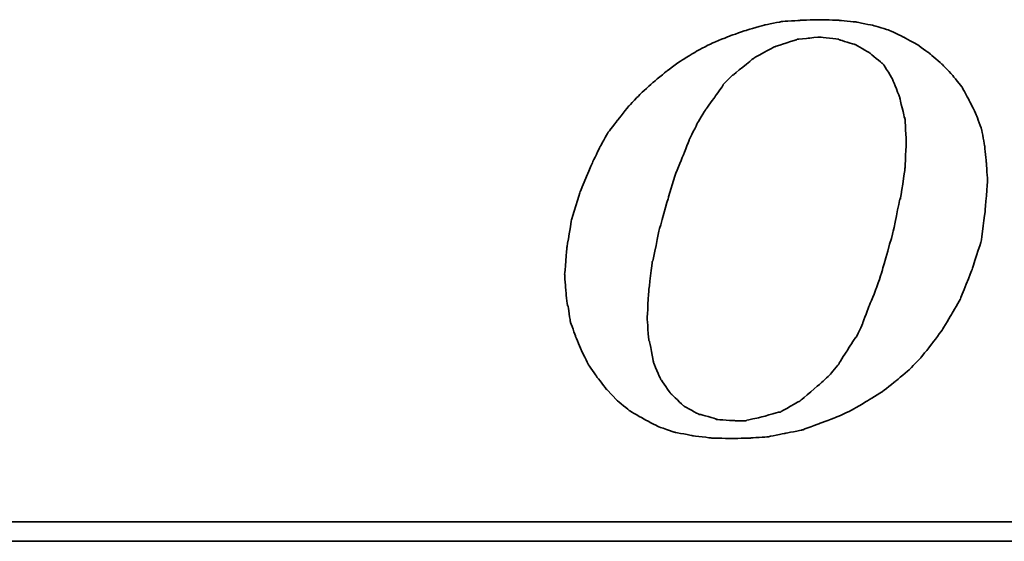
# Model space of a CAD drawing. Header units: millimetres. Extents: x 148 to 541, y 116 to 236.
# Tile 37 of 55: x 443.11 to 449.51, y 152.03 to 155.42. Entities that reach past the tile are written whole.
import ezdxf

# ---------------------------------------------------------------- set-up
doc = ezdxf.new("R2010")
doc.units = ezdxf.units.MM
doc.header["$LTSCALE"] = 0.1
doc.layers.add('DIM', color=4, linetype='CONTINUOUS')
doc.layers.add('layer 1', color=7, linetype='CONTINUOUS')

# ---------------------------------------------------------------- blocks, each defined once
blk = doc.blocks.new('TBI MOTION logo(完整正式版)')
at = {"layer": 'layer 1', "color": 22, "lineweight": 35}
for points, knots in [([(-11.34375, -6.98375), (-11.34375, -6.98375), (-10.91375, -7.43875), (-10.91375, -7.43875), (-10.91375, -7.43875), (-10.91375, -7.43875), (-10.38625, -7.87125), (-10.38625, -7.87125), (-10.38625, -7.87125), (-10.38625, -7.87125), (-9.81125, -8.20375), (-9.81125, -8.20375), (-9.81125, -8.20375), (-9.81125, -8.20375), (-9.21125, -8.51875), (-9.21125, -8.51875), (-9.21125, -8.51875), (-9.21125, -8.51875), (-8.51625, -8.75875), (-8.51625, -8.75875), (-8.51625, -8.75875), (-8.51625, -8.75875), (-7.77125, -8.90375), (-7.77125, -8.90375), (-7.77125, -8.90375), (-7.77125, -8.90375), (-6.97875, -8.99875), (-6.97875, -8.99875), (-6.97875, -8.99875), (-6.97875, -8.99875), (-6.14125, -9.02375), (-6.14125, -9.02375), (-6.14125, -9.02375), (-6.14125, -9.02375), (-5.37125, -8.99875), (-5.37125, -8.99875), (-5.37125, -8.99875), (-5.37125, -8.99875), (-4.65375, -8.94875), (-4.65375, -8.94875), (-4.65375, -8.94875), (-4.65375, -8.94875), (-3.93375, -8.80625), (-3.93375, -8.80625), (-3.93375, -8.80625), (-3.93375, -8.80625), (-3.21375, -8.66375), (-3.21375, -8.66375), (-3.21375, -8.66375), (-3.21375, -8.66375), (-2.49375, -8.39875), (-2.49375, -8.39875), (-2.49375, -8.39875), (-2.49375, -8.39875), (-1.79875, -8.13375), (-1.79875, -8.13375), (-1.79875, -8.13375), (-1.79875, -8.13375), (-1.17375, -7.84375), (-1.17375, -7.84375), (-1.17375, -7.84375), (-1.17375, -7.84375), (-0.52375, -7.46375), (-0.52375, -7.46375), (-0.52375, -7.46375), (-0.52375, -7.46375), (0.10124, -7.07875), (0.10124, -7.07875), (0.10124, -7.07875), (0.10124, -7.07875), (0.67625, -6.62375), (0.67625, -6.62375), (0.67625, -6.62375), (0.67625, -6.62375), (1.24874, -6.14375), (1.24874, -6.14375), (1.24874, -6.14375), (1.24874, -6.14375), (1.72874, -5.64125), (1.72874, -5.64125), (1.72874, -5.64125), (1.72874, -5.64125), (2.18624, -5.06375), (2.18624, -5.06375), (2.18624, -5.06375), (2.18624, -5.06375), (2.61625, -4.48874), (2.61625, -4.48874), (2.61625, -4.48874), (2.61625, -4.48874), (3.00125, -3.83874), (3.00125, -3.83874), (3.00125, -3.83874), (3.00125, -3.83874), (3.36124, -3.21374), (3.36124, -3.21374), (3.36124, -3.21374), (3.36124, -3.21374), (3.84374, -1.99125), (3.84374, -1.99125), (3.84374, -1.99125), (3.84374, -1.99125), (4.22625, -0.81875), (4.22625, -0.81875), (4.22625, -0.81875), (4.22625, -0.81875), (4.39125, 0.45624), (4.39125, 0.45624), (4.39125, 0.45624), (4.39125, 0.45624), (4.48874, 1.70124), (4.48874, 1.70124), (4.48874, 1.70124), (4.48874, 1.70124), (4.43874, 2.44625), (4.43874, 2.44625), (4.43874, 2.44625), (4.43874, 2.44625), (4.36874, 3.14125), (4.36874, 3.14125), (4.36874, 3.14125), (4.36874, 3.14125), (4.25125, 3.81125), (4.25125, 3.81125), (4.25125, 3.81125), (4.25125, 3.81125), (4.03124, 4.41125), (4.03124, 4.41125), (4.03124, 4.41125), (4.03124, 4.41125), (3.74374, 5.01125), (3.74374, 5.01125), (3.74374, 5.01125), (3.74374, 5.01125), (3.43124, 5.58875), (3.43124, 5.58875), (3.43124, 5.58875), (3.43124, 5.58875), (3.02625, 6.09125), (3.02625, 6.09125), (3.02625, 6.09125), (3.02625, 6.09125), (2.59374, 6.54875), (2.59374, 6.54875), (2.59374, 6.54875), (2.59374, 6.54875), (2.09124, 6.98125), (2.09124, 6.98125), (2.09124, 6.98125), (2.09124, 6.98125), (1.56124, 7.36625), (1.56124, 7.36625), (1.56124, 7.36625), (1.56124, 7.36625), (0.98624, 7.67625), (0.98624, 7.67625), (0.98624, 7.67625), (0.98624, 7.67625), (0.38624, 7.96375), (0.38624, 7.96375), (0.38624, 7.96375), (0.38624, 7.96375), (-0.25875, 8.15625), (-0.25875, 8.15625), (-0.25875, 8.15625), (-0.25875, 8.15625), (-0.98125, 8.30125), (-0.98125, 8.30125), (-0.98125, 8.30125), (-0.98125, 8.30125), (-1.70124, 8.37125), (-1.70124, 8.37125), (-1.70124, 8.37125), (-1.70124, 8.37125), (-2.49375, 8.39624), (-2.49375, 8.39624), (-2.49375, 8.39624), (-2.49375, 8.39624), (-3.28625, 8.37125), (-3.28625, 8.37125), (-3.28625, 8.37125), (-3.28625, 8.37125), (-4.05125, 8.32125), (-4.05125, 8.32125), (-4.05125, 8.32125), (-4.05125, 8.32125), (-4.77375, 8.18125), (-4.77375, 8.18125), (-4.77375, 8.18125), (-4.77375, 8.18125), (-5.51625, 7.96375), (-5.51625, 7.96375), (-5.51625, 7.96375), (-5.51625, 7.96375), (-6.21125, 7.72625), (-6.21125, 7.72625), (-6.21125, 7.72625), (-6.21125, 7.72625), (-6.92875, 7.43625), (-6.92875, 7.43625), (-6.92875, 7.43625), (-6.92875, 7.43625), (-7.57875, 7.10125), (-7.57875, 7.10125), (-7.57875, 7.10125), (-7.57875, 7.10125), (-8.24875, 6.69125), (-8.24875, 6.69125), (-8.24875, 6.69125), (-8.24875, 6.69125), (-8.84875, 6.26125), (-8.84875, 6.26125), (-8.84875, 6.26125), (-8.84875, 6.26125), (-9.42625, 5.78125), (-9.42625, 5.78125), (-9.42625, 5.78125), (-9.42625, 5.78125), (-9.95375, 5.30125), (-9.95375, 5.30125), (-9.95375, 5.30125), (-9.95375, 5.30125), (-10.43375, 4.79624), (-10.43375, 4.79624), (-10.43375, 4.79624), (-10.43375, 4.79624), (-10.88875, 4.22125), (-10.88875, 4.22125), (-10.88875, 4.22125), (-10.88875, 4.22125), (-11.29875, 3.69375), (-11.29875, 3.69375), (-11.29875, 3.69375), (-11.29875, 3.69375), (-11.63375, 3.09125), (-11.63375, 3.09125), (-11.63375, 3.09125), (-11.63375, 3.09125), (-11.91875, 2.49625), (-11.91875, 2.49625), (-11.91875, 2.49625), (-11.91875, 2.49625), (-12.44875, 1.24625), (-12.44875, 1.24625), (-12.44875, 1.24625), (-12.44875, 1.24625), (-12.80875, 0.06874), (-12.80875, 0.06874), (-12.80875, 0.06874), (-12.80875, 0.06874), (-12.99875, -1.07875), (-12.99875, -1.07875), (-12.99875, -1.07875), (-12.99875, -1.07875), (-13.09375, -2.18375), (-13.09375, -2.18375), (-13.09375, -2.18375), (-13.09375, -2.18375), (-13.04875, -2.85375), (-13.04875, -2.85375), (-13.04875, -2.85375), (-13.04875, -2.85375), (-12.97375, -3.50375), (-12.97375, -3.50375), (-12.97375, -3.50375), (-12.97375, -3.50375), (-12.95375, -3.50375), (-12.95375, -3.50375), (-12.95375, -3.50375), (-12.95375, -3.50375), (-12.85375, -4.17375), (-12.85375, -4.17375), (-12.85375, -4.17375), (-12.85375, -4.17375), (-12.63875, -4.77624), (-12.63875, -4.77624), (-12.63875, -4.77624), (-12.63875, -4.77624), (-12.39875, -5.35125), (-12.39875, -5.35125), (-12.39875, -5.35125), (-12.39875, -5.35125), (-12.11375, -5.92875), (-12.11375, -5.92875), (-12.11375, -5.92875), (-12.11375, -5.92875), (-11.75375, -6.45375), (-11.75375, -6.45375), (-11.75375, -6.45375), (-11.75375, -6.45375), (-11.34375, -6.98375), (-11.34375, -6.98375)], [0, 0, 0, 0, 0.01369863, 0.01369863, 0.01369863, 0.01369864, 0.02739726, 0.02739726, 0.02739726, 0.02739727, 0.04109589, 0.04109589, 0.04109589, 0.0410959, 0.05479452, 0.05479452, 0.05479452, 0.05479453, 0.06849315, 0.06849315, 0.06849315, 0.06849316, 0.08219178, 0.08219178, 0.08219178, 0.08219179, 0.09589041, 0.09589041, 0.09589041, 0.09589042, 0.10958904, 0.10958904, 0.10958904, 0.10958905, 0.12328767, 0.12328767, 0.12328767, 0.12328768, 0.1369863, 0.1369863, 0.1369863, 0.13698631, 0.15068493, 0.15068493, 0.15068493, 0.15068494, 0.16438356, 0.16438356, 0.16438356, 0.16438357, 0.17808219, 0.17808219, 0.17808219, 0.1780822, 0.19178082, 0.19178082, 0.19178082, 0.19178083, 0.20547945, 0.20547945, 0.20547945, 0.20547946, 0.21917808, 0.21917808, 0.21917808, 0.21917809, 0.23287671, 0.23287671, 0.23287671, 0.23287672, 0.24657534, 0.24657534, 0.24657534, 0.24657535, 0.26027397, 0.26027397, 0.26027397, 0.26027398, 0.2739726, 0.2739726, 0.2739726, 0.27397261, 0.28767123, 0.28767123, 0.28767123, 0.28767124, 0.30136986, 0.30136986, 0.30136986, 0.30136987, 0.31506849, 0.31506849, 0.31506849, 0.3150685, 0.32876712, 0.32876712, 0.32876712, 0.32876713, 0.34246575, 0.34246575, 0.34246575, 0.34246576, 0.35616438, 0.35616438, 0.35616438, 0.35616439, 0.36986301, 0.36986301, 0.36986301, 0.36986302, 0.38356164, 0.38356164, 0.38356164, 0.38356165, 0.39726027, 0.39726027, 0.39726027, 0.39726028, 0.4109589, 0.4109589, 0.4109589, 0.41095891, 0.42465753, 0.42465753, 0.42465753, 0.42465754, 0.43835616, 0.43835616, 0.43835616, 0.43835617, 0.45205479, 0.45205479, 0.45205479, 0.4520548, 0.46575342, 0.46575342, 0.46575342, 0.46575343, 0.47945205, 0.47945205, 0.47945205, 0.47945206, 0.49315068, 0.49315068, 0.49315068, 0.49315069, 0.50684932, 0.50684932, 0.50684932, 0.50684933, 0.52054795, 0.52054795, 0.52054795, 0.52054796, 0.53424658, 0.53424658, 0.53424658, 0.53424659, 0.54794521, 0.54794521, 0.54794521, 0.54794522, 0.56164384, 0.56164384, 0.56164384, 0.56164385, 0.57534247, 0.57534247, 0.57534247, 0.57534248, 0.5890411, 0.5890411, 0.5890411, 0.58904111, 0.60273973, 0.60273973, 0.60273973, 0.60273974, 0.61643836, 0.61643836, 0.61643836, 0.61643837, 0.63013699, 0.63013699, 0.63013699, 0.630137, 0.64383562, 0.64383562, 0.64383562, 0.64383563, 0.65753425, 0.65753425, 0.65753425, 0.65753426, 0.67123288, 0.67123288, 0.67123288, 0.67123289, 0.68493151, 0.68493151, 0.68493151, 0.68493152, 0.69863014, 0.69863014, 0.69863014, 0.69863015, 0.71232877, 0.71232877, 0.71232877, 0.71232878, 0.7260274, 0.7260274, 0.7260274, 0.72602741, 0.73972603, 0.73972603, 0.73972603, 0.73972604, 0.75342466, 0.75342466, 0.75342466, 0.75342467, 0.76712329, 0.76712329, 0.76712329, 0.7671233, 0.78082192, 0.78082192, 0.78082192, 0.78082193, 0.79452055, 0.79452055, 0.79452055, 0.79452056, 0.80821918, 0.80821918, 0.80821918, 0.80821919, 0.82191781, 0.82191781, 0.82191781, 0.82191782, 0.83561644, 0.83561644, 0.83561644, 0.83561645, 0.84931507, 0.84931507, 0.84931507, 0.84931508, 0.8630137, 0.8630137, 0.8630137, 0.86301371, 0.87671233, 0.87671233, 0.87671233, 0.87671234, 0.89041096, 0.89041096, 0.89041096, 0.89041097, 0.90410959, 0.90410959, 0.90410959, 0.9041096, 0.91780822, 0.91780822, 0.91780822, 0.91780823, 0.93150685, 0.93150685, 0.93150685, 0.93150686, 0.94520548, 0.94520548, 0.94520548, 0.94520549, 0.95890411, 0.95890411, 0.95890411, 0.95890412, 0.97260274, 0.97260274, 0.97260274, 0.97260275, 0.98630137, 0.98630137, 0.98630137, 0.98630138, 1, 1, 1, 1]), ([(-8.77875, 1.03124), (-8.77875, 1.03124), (-8.51625, 1.89625), (-8.51625, 1.89625), (-8.51625, 1.89625), (-8.51625, 1.89625), (-8.20375, 2.66375), (-8.20375, 2.66375), (-8.20375, 2.66375), (-8.20375, 2.66375), (-7.91625, 3.38125), (-7.91625, 3.38125), (-7.91625, 3.38125), (-7.91625, 3.38125), (-7.91625, 3.40624), (-7.91625, 3.40624), (-7.91625, 3.40624), (-7.91625, 3.40624), (-7.57875, 4.07624), (-7.57875, 4.07624), (-7.57875, 4.07624), (-7.57875, 4.07624), (-7.24375, 4.65125), (-7.24375, 4.65125), (-7.24375, 4.65125), (-7.24375, 4.65125), (-7.21875, 4.65125), (-7.21875, 4.65125), (-7.21875, 4.65125), (-7.21875, 4.65125), (-7.21875, 4.67624), (-7.21875, 4.67624), (-7.21875, 4.67624), (-7.21875, 4.67624), (-6.83625, 5.20375), (-6.83625, 5.20375), (-6.83625, 5.20375), (-6.83625, 5.20375), (-6.49875, 5.68625), (-6.49875, 5.68625), (-6.49875, 5.68625), (-6.49875, 5.68625), (-6.49875, 5.70625), (-6.49875, 5.70625), (-6.49875, 5.70625), (-6.49875, 5.70625), (-6.11625, 6.09125), (-6.11625, 6.09125), (-6.11625, 6.09125), (-6.11625, 6.09125), (-6.09125, 6.09125), (-6.09125, 6.09125), (-6.09125, 6.09125), (-6.09125, 6.09125), (-5.27375, 6.76625), (-5.27375, 6.76625), (-5.27375, 6.76625), (-5.27375, 6.76625), (-5.24875, 6.76625), (-5.24875, 6.76625), (-5.24875, 6.76625), (-5.24875, 6.76625), (-5.24875, 6.78625), (-5.24875, 6.78625), (-5.24875, 6.78625), (-5.24875, 6.78625), (-4.38875, 7.26624), (-4.38875, 7.26624), (-4.38875, 7.26624), (-4.38875, 7.26624), (-4.36125, 7.26624), (-4.36125, 7.26624), (-4.36125, 7.26624), (-4.36125, 7.26624), (-3.93375, 7.41125), (-3.93375, 7.41125), (-3.93375, 7.41125), (-3.93375, 7.41125), (-3.47375, 7.55625), (-3.47375, 7.55625), (-3.47375, 7.55625), (-3.47375, 7.55625), (-3.45375, 7.55625), (-3.45375, 7.55625), (-3.45375, 7.55625), (-3.45375, 7.55625), (-3.42875, 7.58124), (-3.42875, 7.58124), (-3.42875, 7.58124), (-3.42875, 7.58124), (-2.97375, 7.62625), (-2.97375, 7.62625), (-2.97375, 7.62625), (-2.97375, 7.62625), (-2.49375, 7.67625), (-2.49375, 7.67625), (-2.49375, 7.67625), (-2.49375, 7.67625), (-2.46875, 7.67625), (-2.46875, 7.67625), (-2.46875, 7.67625), (-2.46875, 7.67625), (-1.70124, 7.58124), (-1.70124, 7.58124), (-1.70124, 7.58124), (-1.70124, 7.58124), (-1.67875, 7.55625), (-1.67875, 7.55625), (-1.67875, 7.55625), (-1.67875, 7.55625), (-1.65375, 7.55625), (-1.65375, 7.55625), (-1.65375, 7.55625), (-1.65375, 7.55625), (-1.03125, 7.36625), (-1.03125, 7.36625), (-1.03125, 7.36625), (-1.03125, 7.36625), (-1.00625, 7.36625), (-1.00625, 7.36625), (-1.00625, 7.36625), (-1.00625, 7.36625), (-0.43124, 7.02624), (-0.43124, 7.02624), (-0.43124, 7.02624), (-0.43124, 7.02624), (-0.40625, 7.00624), (-0.40625, 7.00624), (-0.40625, 7.00624), (-0.40625, 7.00624), (0.12124, 6.57124), (0.12124, 6.57124), (0.12124, 6.57124), (0.12124, 6.57124), (0.14624, 6.54875), (0.14624, 6.54875), (0.14624, 6.54875), (0.14624, 6.54875), (0.17124, 6.52375), (0.17124, 6.52375), (0.17124, 6.52375), (0.17124, 6.52375), (0.55625, 5.89875), (0.55625, 5.89875), (0.55625, 5.89875), (0.55625, 5.89875), (0.55625, 5.87625), (0.55625, 5.87625), (0.55625, 5.87625), (0.55625, 5.87625), (0.84124, 5.15625), (0.84124, 5.15625), (0.84124, 5.15625), (0.84124, 5.15625), (0.84124, 5.13125), (0.84124, 5.13125), (0.84124, 5.13125), (0.84124, 5.13125), (1.03624, 4.31875), (1.03624, 4.31875), (1.03624, 4.31875), (1.03624, 4.31875), (1.05624, 4.31875), (1.05624, 4.31875), (1.05624, 4.31875), (1.05624, 4.31875), (1.05624, 4.29125), (1.05624, 4.29125), (1.05624, 4.29125), (1.05624, 4.29125), (1.10625, 3.33125), (1.10625, 3.33125), (1.10625, 3.33125), (1.10625, 3.33125), (1.10625, 3.30875), (1.10625, 3.30875), (1.10625, 3.30875), (1.10625, 3.30875), (1.05624, 2.20624), (1.05624, 2.20624), (1.05624, 2.20624), (1.05624, 2.20624), (1.05624, 2.18124), (1.05624, 2.18124), (1.05624, 2.18124), (1.05624, 2.18124), (0.86624, 0.93624), (0.86624, 0.93624), (0.86624, 0.93624), (0.86624, 0.93624), (0.84124, 0.93624), (0.84124, 0.93624), (0.84124, 0.93624), (0.84124, 0.93624), (0.55625, -0.45874), (0.55625, -0.45874), (0.55625, -0.45874), (0.55625, -0.45874), (0.12124, -1.99125), (0.12124, -1.99125), (0.12124, -1.99125), (0.12124, -1.99125), (0.12124, -2.01874), (0.12124, -2.01874), (0.12124, -2.01874), (0.12124, -2.01874), (-0.13874, -2.78375), (-0.13874, -2.78375), (-0.13874, -2.78375), (-0.13874, -2.78375), (-0.43124, -3.50375), (-0.43124, -3.50375), (-0.43124, -3.50375), (-0.43124, -3.50375), (-0.69375, -4.19875), (-0.69375, -4.19875), (-0.69375, -4.19875), (-0.69375, -4.19875), (-0.69375, -4.22375), (-0.69375, -4.22375), (-0.69375, -4.22375), (-0.69375, -4.22375), (-0.98125, -4.82374), (-0.98125, -4.82374), (-0.98125, -4.82374), (-0.98125, -4.82374), (-1.00625, -4.82374), (-1.00625, -4.82374), (-1.00625, -4.82374), (-1.00625, -4.82374), (-1.33875, -5.35125), (-1.33875, -5.35125), (-1.33875, -5.35125), (-1.33875, -5.35125), (-1.67875, -5.87875), (-1.67875, -5.87875), (-1.67875, -5.87875), (-1.67875, -5.87875), (-1.67875, -5.90375), (-1.67875, -5.90375), (-1.67875, -5.90375), (-1.67875, -5.90375), (-2.05875, -6.35875), (-2.05875, -6.35875), (-2.05875, -6.35875), (-2.05875, -6.35875), (-2.08375, -6.38375), (-2.08375, -6.38375), (-2.08375, -6.38375), (-2.08375, -6.38375), (-2.46875, -6.74375), (-2.46875, -6.74375), (-2.46875, -6.74375), (-2.46875, -6.74375), (-3.25875, -7.41625), (-3.25875, -7.41625), (-3.25875, -7.41625), (-3.25875, -7.41625), (-3.28625, -7.43875), (-3.28625, -7.43875), (-3.28625, -7.43875), (-3.28625, -7.43875), (-4.12375, -7.91875), (-4.12375, -7.91875), (-4.12375, -7.91875), (-4.12375, -7.91875), (-4.14875, -7.91875), (-4.14875, -7.91875), (-4.14875, -7.91875), (-4.14875, -7.91875), (-4.17125, -7.91875), (-4.17125, -7.91875), (-4.17125, -7.91875), (-4.17125, -7.91875), (-5.03375, -8.15875), (-5.03375, -8.15875), (-5.03375, -8.15875), (-5.03375, -8.15875), (-5.51625, -8.25625), (-5.51625, -8.25625), (-5.51625, -8.25625), (-5.51625, -8.25625), (-5.54125, -8.27875), (-5.54125, -8.27875), (-5.54125, -8.27875), (-5.54125, -8.27875), (-5.56375, -8.27875), (-5.56375, -8.27875), (-5.56375, -8.27875), (-5.56375, -8.27875), (-5.99625, -8.27875), (-5.99625, -8.27875), (-5.99625, -8.27875), (-5.99625, -8.27875), (-6.76375, -8.23125), (-6.76375, -8.23125), (-6.76375, -8.23125), (-6.76375, -8.23125), (-6.78875, -8.23125), (-6.78875, -8.23125), (-6.78875, -8.23125), (-6.78875, -8.23125), (-6.78875, -8.20375), (-6.78875, -8.20375), (-6.78875, -8.20375), (-6.78875, -8.20375), (-7.45875, -8.01375), (-7.45875, -8.01375), (-7.45875, -8.01375), (-7.45875, -8.01375), (-7.48375, -8.01375), (-7.48375, -8.01375), (-7.48375, -8.01375), (-7.48375, -8.01375), (-7.50875, -8.01375), (-7.50875, -8.01375), (-7.50875, -8.01375), (-7.50875, -8.01375), (-8.13125, -7.67875), (-8.13125, -7.67875), (-8.13125, -7.67875), (-8.13125, -7.67875), (-8.15625, -7.65375), (-8.15625, -7.65375), (-8.15625, -7.65375), (-8.15625, -7.65375), (-8.65875, -7.17375), (-8.65875, -7.17375), (-8.65875, -7.17375), (-8.65875, -7.17375), (-8.68375, -7.14875), (-8.68375, -7.14875), (-8.68375, -7.14875), (-8.68375, -7.14875), (-9.08875, -6.57375), (-9.08875, -6.57375), (-9.08875, -6.57375), (-9.08875, -6.57375), (-9.11375, -6.54875), (-9.11375, -6.54875), (-9.11375, -6.54875), (-9.11375, -6.54875), (-9.11375, -6.52875), (-9.11375, -6.52875), (-9.11375, -6.52875), (-9.11375, -6.52875), (-9.40375, -5.85375), (-9.40375, -5.85375), (-9.40375, -5.85375), (-9.40375, -5.85375), (-9.40375, -5.82875), (-9.40375, -5.82875), (-9.40375, -5.82875), (-9.40375, -5.82875), (-9.56875, -4.96875), (-9.56875, -4.96875), (-9.56875, -4.96875), (-9.56875, -4.96875), (-9.59375, -4.94375), (-9.59375, -4.94375), (-9.59375, -4.94375), (-9.59375, -4.94375), (-9.66375, -4.03375), (-9.66375, -4.03375), (-9.66375, -4.03375), (-9.66375, -4.03375), (-9.66375, -4.00875), (-9.66375, -4.00875), (-9.66375, -4.00875), (-9.66375, -4.00875), (-9.59375, -2.85375), (-9.59375, -2.85375), (-9.59375, -2.85375), (-9.59375, -2.85375), (-9.45125, -1.65875), (-9.45125, -1.65875), (-9.45125, -1.65875), (-9.45125, -1.65875), (-9.42625, -1.63375), (-9.42625, -1.63375), (-9.42625, -1.63375), (-9.42625, -1.63375), (-9.16125, -0.33875), (-9.16125, -0.33875), (-9.16125, -0.33875), (-9.16125, -0.33875), (-8.77875, 1.00624), (-8.77875, 1.00624), (-8.77875, 1.00624), (-8.77875, 1.00624), (-8.77875, 1.03124), (-8.77875, 1.03124)], [0, 0, 0, 0, 0.01020408, 0.01020408, 0.01020408, 0.01020409, 0.02040816, 0.02040816, 0.02040816, 0.02040817, 0.03061224, 0.03061224, 0.03061224, 0.03061225, 0.04081633, 0.04081633, 0.04081633, 0.04081634, 0.05102041, 0.05102041, 0.05102041, 0.05102042, 0.06122449, 0.06122449, 0.06122449, 0.0612245, 0.07142857, 0.07142857, 0.07142857, 0.07142858, 0.08163265, 0.08163265, 0.08163265, 0.08163266, 0.09183673, 0.09183673, 0.09183673, 0.09183674, 0.10204082, 0.10204082, 0.10204082, 0.10204083, 0.1122449, 0.1122449, 0.1122449, 0.11224491, 0.12244898, 0.12244898, 0.12244898, 0.12244899, 0.13265306, 0.13265306, 0.13265306, 0.13265307, 0.14285714, 0.14285714, 0.14285714, 0.14285715, 0.15306122, 0.15306122, 0.15306122, 0.15306123, 0.16326531, 0.16326531, 0.16326531, 0.16326532, 0.17346939, 0.17346939, 0.17346939, 0.1734694, 0.18367347, 0.18367347, 0.18367347, 0.18367348, 0.19387755, 0.19387755, 0.19387755, 0.19387756, 0.20408163, 0.20408163, 0.20408163, 0.20408164, 0.21428571, 0.21428571, 0.21428571, 0.21428572, 0.2244898, 0.2244898, 0.2244898, 0.22448981, 0.23469388, 0.23469388, 0.23469388, 0.23469389, 0.24489796, 0.24489796, 0.24489796, 0.24489797, 0.25510204, 0.25510204, 0.25510204, 0.25510205, 0.26530612, 0.26530612, 0.26530612, 0.26530613, 0.2755102, 0.2755102, 0.2755102, 0.27551021, 0.28571429, 0.28571429, 0.28571429, 0.2857143, 0.29591837, 0.29591837, 0.29591837, 0.29591838, 0.30612245, 0.30612245, 0.30612245, 0.30612246, 0.31632653, 0.31632653, 0.31632653, 0.31632654, 0.32653061, 0.32653061, 0.32653061, 0.32653062, 0.33673469, 0.33673469, 0.33673469, 0.3367347, 0.34693878, 0.34693878, 0.34693878, 0.34693879, 0.35714286, 0.35714286, 0.35714286, 0.35714287, 0.36734694, 0.36734694, 0.36734694, 0.36734695, 0.37755102, 0.37755102, 0.37755102, 0.37755103, 0.3877551, 0.3877551, 0.3877551, 0.38775511, 0.39795918, 0.39795918, 0.39795918, 0.39795919, 0.40816327, 0.40816327, 0.40816327, 0.40816328, 0.41836735, 0.41836735, 0.41836735, 0.41836736, 0.42857143, 0.42857143, 0.42857143, 0.42857144, 0.43877551, 0.43877551, 0.43877551, 0.43877552, 0.44897959, 0.44897959, 0.44897959, 0.4489796, 0.45918367, 0.45918367, 0.45918367, 0.45918368, 0.46938776, 0.46938776, 0.46938776, 0.46938777, 0.47959184, 0.47959184, 0.47959184, 0.47959185, 0.48979592, 0.48979592, 0.48979592, 0.48979593, 0.5, 0.5, 0.5, 0.50000001, 0.51020408, 0.51020408, 0.51020408, 0.51020409, 0.52040816, 0.52040816, 0.52040816, 0.52040817, 0.53061224, 0.53061224, 0.53061224, 0.53061225, 0.54081633, 0.54081633, 0.54081633, 0.54081634, 0.55102041, 0.55102041, 0.55102041, 0.55102042, 0.56122449, 0.56122449, 0.56122449, 0.5612245, 0.57142857, 0.57142857, 0.57142857, 0.57142858, 0.58163265, 0.58163265, 0.58163265, 0.58163266, 0.59183673, 0.59183673, 0.59183673, 0.59183674, 0.60204082, 0.60204082, 0.60204082, 0.60204083, 0.6122449, 0.6122449, 0.6122449, 0.61224491, 0.62244898, 0.62244898, 0.62244898, 0.62244899, 0.63265306, 0.63265306, 0.63265306, 0.63265307, 0.64285714, 0.64285714, 0.64285714, 0.64285715, 0.65306122, 0.65306122, 0.65306122, 0.65306123, 0.66326531, 0.66326531, 0.66326531, 0.66326532, 0.67346939, 0.67346939, 0.67346939, 0.6734694, 0.68367347, 0.68367347, 0.68367347, 0.68367348, 0.69387755, 0.69387755, 0.69387755, 0.69387756, 0.70408163, 0.70408163, 0.70408163, 0.70408164, 0.71428571, 0.71428571, 0.71428571, 0.71428572, 0.7244898, 0.7244898, 0.7244898, 0.72448981, 0.73469388, 0.73469388, 0.73469388, 0.73469389, 0.74489796, 0.74489796, 0.74489796, 0.74489797, 0.75510204, 0.75510204, 0.75510204, 0.75510205, 0.76530612, 0.76530612, 0.76530612, 0.76530613, 0.7755102, 0.7755102, 0.7755102, 0.77551021, 0.78571429, 0.78571429, 0.78571429, 0.7857143, 0.79591837, 0.79591837, 0.79591837, 0.79591838, 0.80612245, 0.80612245, 0.80612245, 0.80612246, 0.81632653, 0.81632653, 0.81632653, 0.81632654, 0.82653061, 0.82653061, 0.82653061, 0.82653062, 0.83673469, 0.83673469, 0.83673469, 0.8367347, 0.84693878, 0.84693878, 0.84693878, 0.84693879, 0.85714286, 0.85714286, 0.85714286, 0.85714287, 0.86734694, 0.86734694, 0.86734694, 0.86734695, 0.87755102, 0.87755102, 0.87755102, 0.87755103, 0.8877551, 0.8877551, 0.8877551, 0.88775511, 0.89795918, 0.89795918, 0.89795918, 0.89795919, 0.90816327, 0.90816327, 0.90816327, 0.90816328, 0.91836735, 0.91836735, 0.91836735, 0.91836736, 0.92857143, 0.92857143, 0.92857143, 0.92857144, 0.93877551, 0.93877551, 0.93877551, 0.93877552, 0.94897959, 0.94897959, 0.94897959, 0.9489796, 0.95918367, 0.95918367, 0.95918367, 0.95918368, 0.96938776, 0.96938776, 0.96938776, 0.96938777, 0.97959184, 0.97959184, 0.97959184, 0.97959185, 0.98979592, 0.98979592, 0.98979592, 0.98979593, 1, 1, 1, 1]), ([(75.90875, -9.47875), (75.90875, -9.47875), (75.90875, -12.28625), (75.90875, -12.28625), (75.90875, -12.28625), (75.90875, -12.28625), (75.90875, -12.47875), (75.90875, -12.47875), (75.90875, -12.47875), (75.90875, -12.47875), (75.71625, -12.47875), (75.71625, -12.47875), (75.71625, -12.47875), (75.71625, -12.47875), (-88.32875, -12.47875), (-88.32875, -12.47875), (-88.32875, -12.47875), (-88.32875, -12.47875), (-88.32875, -13.29375), (-88.32875, -13.29375), (-88.32875, -13.29375), (-88.32875, -13.29375), (82.89125, -13.29375), (82.89125, -13.29375), (82.89125, -13.29375), (82.89125, -13.29375), (75.90875, -9.47875), (75.90875, -9.47875)], [0, 0, 0, 0, 0.14285714, 0.14285714, 0.14285714, 0.14285715, 0.28571429, 0.28571429, 0.28571429, 0.2857143, 0.42857143, 0.42857143, 0.42857143, 0.42857144, 0.57142857, 0.57142857, 0.57142857, 0.57142858, 0.71428571, 0.71428571, 0.71428571, 0.71428572, 0.85714286, 0.85714286, 0.85714286, 0.85714287, 1, 1, 1, 1])]:
    blk.add_open_spline(points, degree=3, knots=knots, dxfattribs=at)

msp = doc.modelspace()

# ---------------------------------------------------------------- block references
at = {"layer": 'DIM', "color": 7, "xscale": 0.1563722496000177, "yscale": 0.1563722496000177, "zscale": 0.1563722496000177}
msp.add_blockref('TBI MOTION logo(完整正式版)', (448.7041, 154.1061), dxfattribs=at)

doc.saveas('drawing.dxf')
